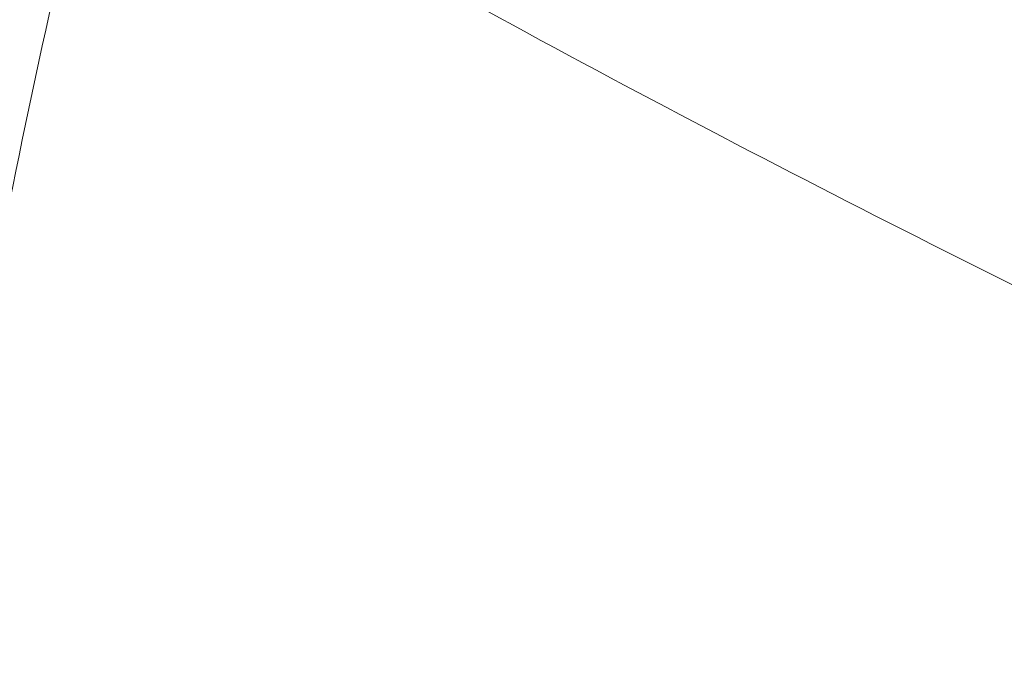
# Model space of a CAD drawing. Header units: millimetres. Extents: x 8 to 587, y 12 to 540.
# Tile 146 of 256: x 522.003 to 522.583, y 141.366 to 141.751. Entities that reach past the tile are written whole.
import ezdxf

# ---------------------------------------------------------------- set-up
doc = ezdxf.new("R2010")
doc.units = ezdxf.units.MM

msp = doc.modelspace()

# ---------------------------------------------------------------- linework, layer by layer
at = {"color": 252, "linetype": 'Continuous', "lineweight": 0}
msp.add_open_spline([(522.04945, 141.8837), (522.13613, 141.83462), (522.30953, 141.73645), (522.57262, 141.60028), (522.8376, 141.47244), (523.10512, 141.35362), (523.37488, 141.24389), (523.64536, 141.14417), (523.91555, 141.0549), (524.17146, 140.98029), (524.41396, 140.91856), (524.64268, 140.86836), (524.8707, 140.82667), (525.09744, 140.79395), (525.31571, 140.77134), (525.52532, 140.75828), (525.72589, 140.75432), (525.92323, 140.75957), (526.11639, 140.77455), (526.29394, 140.79841), (526.45603, 140.82969), (526.60289, 140.86694), (526.73289, 140.90898), (526.84679, 140.95402), (526.94564, 141.00023), (527.03934, 141.05196), (527.12771, 141.10965), (527.20994, 141.17371), (527.28515, 141.24438), (527.35204, 141.32132), (527.40958, 141.4044), (527.45406, 141.48853), (527.48662, 141.57246), (527.50891, 141.65494), (527.52275, 141.74233), (527.52714, 141.83456), (527.52152, 141.93134), (527.50689, 142.02176), (527.48682, 142.10443), (527.47044, 142.15407), (527.46225, 142.17889)], degree=3, knots=[0, 0, 0, 0, 0.039116, 0.078246, 0.117376, 0.156492, 0.195896, 0.2353, 0.274165, 0.31303, 0.346035, 0.379062, 0.412093, 0.445112, 0.478109, 0.50817, 0.538266, 0.568364, 0.598442, 0.628489, 0.653479, 0.678479, 0.703465, 0.722607, 0.741766, 0.760921, 0.780056, 0.799502, 0.819003, 0.838509, 0.857986, 0.877411, 0.893502, 0.909607, 0.925695, 0.942427, 0.959179, 0.975908, 0.987954, 1, 1, 1, 1], dxfattribs=at)
msp.add_open_spline([(522.0028, 140.80848), (521.97311, 140.96827), (521.91372, 141.28786), (522.00421, 141.68508), (522.04945, 141.8837)], degree=3, dxfattribs=at)

doc.saveas('drawing.dxf')
